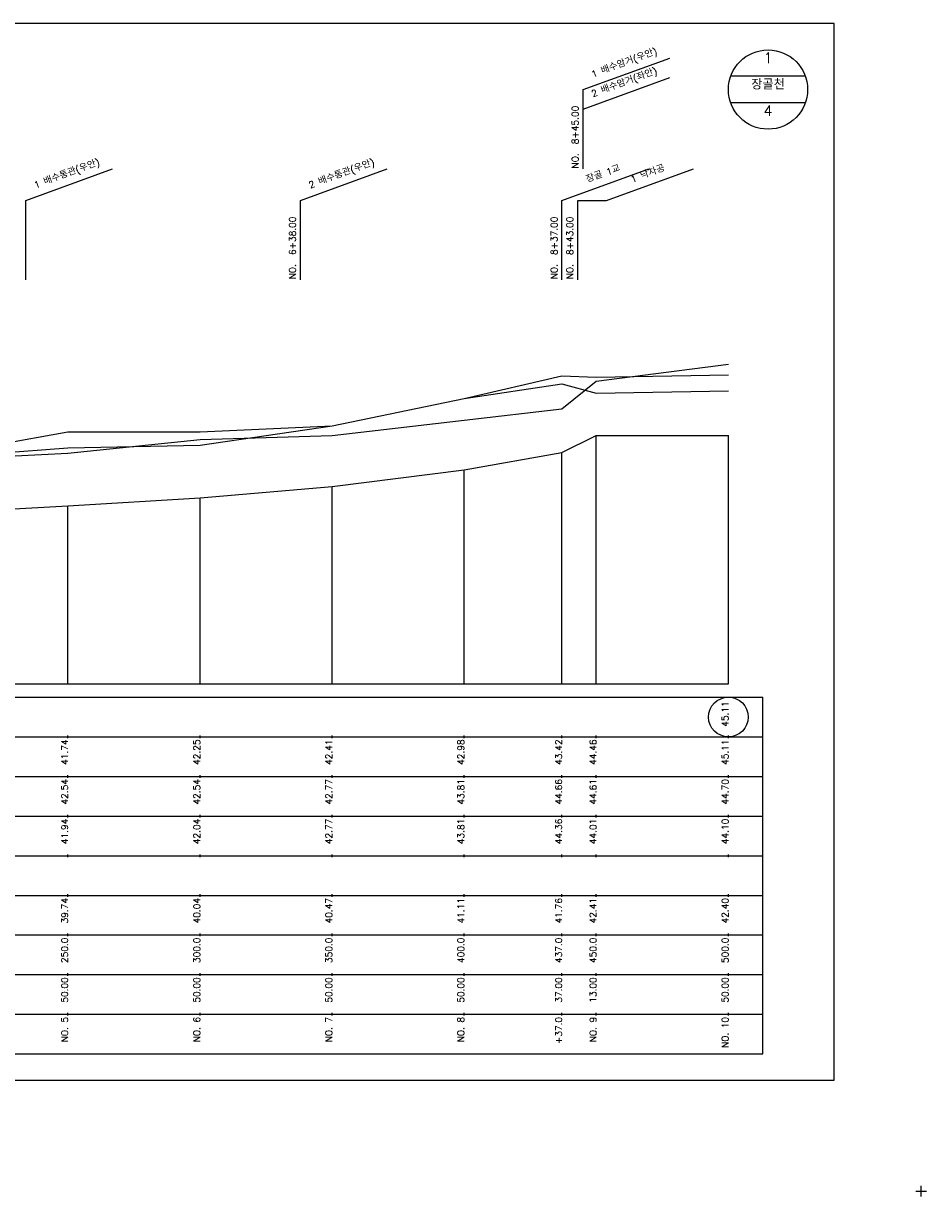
# Model space of a CAD drawing. Extents: x -1678 to -991, y -19 to 1917.
# Tile 2 of 9: x -1333 to -991, y -19 to 425. Entities that reach past the tile are written whole.
import ezdxf
from ezdxf.enums import TextEntityAlignment as Align

# ---------------------------------------------------------------- set-up
doc = ezdxf.new("R2010")
doc.units = 0
doc.header["$LTSCALE"] = 5
doc.linetypes.add('CENTER', pattern=[50.8, 31.75, -6.35, 6.35, -6.35])
doc.linetypes.add('PHANTOMX2', pattern=[127, 63.5, -12.7, 12.7, -12.7, 12.7, -12.7])
for name, color, linetype in [('6', 2, 'CONTINUOUS'), ('7', 3, 'CONTINUOUS'), ('8', 1, 'CONTINUOUS'), ('BOX', 5, 'CONTINUOUS'), ('DT1', 3, 'CONTINUOUS'), ('DT2', 6, 'CONTINUOUS'), ('LT1', 4, 'CONTINUOUS'), ('ST1', 7, 'CONTINUOUS')]:
    doc.layers.add(name, color=color, linetype=linetype)
doc.styles.add('GHS', font='ROMANS.shx', dxfattribs={"bigfont": 'GHS.shx'})

msp = doc.modelspace()

# ---------------------------------------------------------------- linework, layer by layer
at = {"layer": '6', "linetype": 'CENTER'}
msp.add_lwpolyline([(-1565.9, 244.22), (-1515.9, 249.52), (-1465.9, 252.82), (-1415.9, 255.62), (-1365.9, 260.72), (-1315.9, 264.52), (-1265.9, 265.52), (-1215.9, 272.82), (-1165.9, 283.22), (-1128.9, 288.72), (-1115.9, 285.22), (-1065.9, 286.12)], dxfattribs=at)
at = {"layer": '7', "linetype": 'PHANTOMX2'}
msp.add_lwpolyline([(-1565.9, 247.22), (-1515.9, 252.52), (-1465.9, 256.82), (-1415.9, 255.62), (-1365.9, 261.72), (-1315.9, 270.52), (-1265.9, 270.52), (-1215.9, 272.82), (-1165.9, 283.22), (-1128.9, 291.72), (-1115.9, 291.22), (-1065.9, 292.12)], dxfattribs=at)
at = {"layer": '8', "linetype": 'CONTINUOUS'}
msp.add_lwpolyline([(-1565.9, 236.22), (-1515.9, 243.22), (-1465.9, 250.02), (-1415.9, 257.12), (-1365.9, 259.92), (-1315.9, 262.52), (-1265.9, 267.62), (-1215.9, 269.22), (-1165.9, 274.92), (-1128.9, 279.32), (-1115.9, 289.72), (-1065.9, 296.22)], dxfattribs=at)
at = {"layer": 'BOX'}
msp.add_lwpolyline([(-1625.9, 25.12), (-1025.9, 25.12), (-1025.9, 425.12), (-1625.9, 425.12), (-1625.9, 25.12)], dxfattribs=at)
at = {"layer": 'DT1', "linetype": 'CONTINUOUS'}
msp.add_line((-1122.9, 358.12), (-1111.99, 358.12), dxfattribs=at)
at = {"layer": 'LT1', "linetype": 'CONTINUOUS'}
for p, q in [((-1120.9, 400.07), (-1088.01, 412.04)), ((-1120.9, 392.67), (-1088.01, 404.64)), ((-1120.9, 370.07), (-1120.9, 400.07)), ((-1331.9, 358.12), (-1299.01, 370.09)), ((-1227.9, 358.12), (-1195.01, 370.09)), ((-1128.9, 358.12), (-1096.01, 370.09)), ((-1111.99, 358.12), (-1079.1, 370.09)), ((-1331.9, 328.12), (-1331.9, 358.12)), ((-1227.9, 328.12), (-1227.9, 358.12)), ((-1128.9, 328.12), (-1128.9, 358.12)), ((-1122.9, 328.12), (-1122.9, 358.12))]:
    msp.add_line(p, q, dxfattribs=at)
at = {"layer": 'LT1'}
for p, q in [((-1115.9, 175.12), (-1115.9, 269.22)), ((-1065.9, 175.12), (-1065.9, 269.12)), ((-1128.9, 175.12), (-1128.9, 262.72)), ((-1165.9, 175.12), (-1165.9, 256.22)), ((-1215.9, 175.12), (-1215.9, 249.82)), ((-1265.9, 175.12), (-1265.9, 245.52)), ((-1315.9, 175.12), (-1315.9, 242.52)), ((-1565.9, 175.12), (-1065.9, 175.12)), ((-1315.9, 154.62), (-1315.9, 155.62)), ((-1265.9, 154.62), (-1265.9, 155.62)), ((-1215.9, 154.62), (-1215.9, 155.62)), ((-1165.9, 154.62), (-1165.9, 155.62)), ((-1128.9, 154.62), (-1128.9, 155.62)), ((-1115.9, 154.62), (-1115.9, 155.62)), ((-1065.9, 154.62), (-1065.9, 155.62)), ((-1315.9, 139.62), (-1315.9, 140.62)), ((-1265.9, 139.62), (-1265.9, 140.62)), ((-1215.9, 139.62), (-1215.9, 140.62)), ((-1165.9, 139.62), (-1165.9, 140.62)), ((-1128.9, 139.62), (-1128.9, 140.62)), ((-1115.9, 139.62), (-1115.9, 140.62)), ((-1065.9, 139.62), (-1065.9, 140.62)), ((-1315.9, 124.62), (-1315.9, 125.62)), ((-1265.9, 124.62), (-1265.9, 125.62)), ((-1215.9, 124.62), (-1215.9, 125.62)), ((-1165.9, 124.62), (-1165.9, 125.62)), ((-1128.9, 124.62), (-1128.9, 125.62)), ((-1115.9, 124.62), (-1115.9, 125.62)), ((-1065.9, 124.62), (-1065.9, 125.62)), ((-1315.9, 109.62), (-1315.9, 110.62)), ((-1265.9, 109.62), (-1265.9, 110.62)), ((-1215.9, 109.62), (-1215.9, 110.62)), ((-1165.9, 109.62), (-1165.9, 110.62)), ((-1128.9, 109.62), (-1128.9, 110.62)), ((-1115.9, 109.62), (-1115.9, 110.62)), ((-1065.9, 109.62), (-1065.9, 110.62)), ((-1315.9, 94.62), (-1315.9, 95.62)), ((-1265.9, 94.62), (-1265.9, 95.62)), ((-1215.9, 94.62), (-1215.9, 95.62)), ((-1165.9, 94.62), (-1165.9, 95.62)), ((-1128.9, 94.62), (-1128.9, 95.62)), ((-1115.9, 94.62), (-1115.9, 95.62)), ((-1065.9, 94.62), (-1065.9, 95.62)), ((-1315.9, 79.62), (-1315.9, 80.62)), ((-1265.9, 79.62), (-1265.9, 80.62)), ((-1215.9, 79.62), (-1215.9, 80.62)), ((-1165.9, 79.62), (-1165.9, 80.62)), ((-1128.9, 79.62), (-1128.9, 80.62)), ((-1115.9, 79.62), (-1115.9, 80.62)), ((-1065.9, 79.62), (-1065.9, 80.62)), ((-1315.9, 64.62), (-1315.9, 65.62)), ((-1265.9, 64.62), (-1265.9, 65.62)), ((-1215.9, 64.62), (-1215.9, 65.62)), ((-1165.9, 64.62), (-1165.9, 65.62)), ((-1128.9, 64.62), (-1128.9, 65.62)), ((-1115.9, 64.62), (-1115.9, 65.62)), ((-1065.9, 64.62), (-1065.9, 65.62)), ((-1315.9, 49.62), (-1315.9, 50.62)), ((-1265.9, 49.62), (-1265.9, 50.62)), ((-1215.9, 49.62), (-1215.9, 50.62)), ((-1165.9, 49.62), (-1165.9, 50.62)), ((-1128.9, 49.62), (-1128.9, 50.62)), ((-1115.9, 49.62), (-1115.9, 50.62)), ((-1065.9, 49.62), (-1065.9, 50.62))]:
    msp.add_line(p, q, dxfattribs=at)
msp.add_lwpolyline([(-1565.9, 218.22), (-1515.9, 226.52), (-1465.9, 234.82), (-1415.9, 237.62), (-1365.9, 239.72), (-1315.9, 242.52), (-1265.9, 245.52), (-1215.9, 249.82), (-1165.9, 256.22), (-1128.9, 262.72), (-1115.9, 269.22), (-1065.9, 269.12)], dxfattribs=at)
at = {"layer": 'ST1', "linetype": 'CONTINUOUS'}
for p, q in [((-1036.75, 405.12), (-1065.04, 405.12)), ((-1036.75, 395.12), (-1065.04, 395.12))]:
    msp.add_line(p, q, dxfattribs=at)
at = {"layer": 'ST1'}
for p, q in [((-1595.9, 170.12), (-1052.9, 170.12)), ((-1052.9, 35.12), (-1052.9, 170.12)), ((-1588.4, 155.12), (-1052.9, 155.12)), ((-1595.9, 140.12), (-1052.9, 140.12)), ((-1588.4, 125.12), (-1052.9, 125.12)), ((-1595.9, 110.12), (-1052.9, 110.12)), ((-1595.9, 95.12), (-1052.9, 95.12)), ((-1595.9, 80.12), (-1052.9, 80.12)), ((-1595.9, 65.12), (-1052.9, 65.12)), ((-1595.9, 50.12), (-1052.9, 50.12)), ((-1595.9, 35.12), (-1052.9, 35.12)), ((-994.9, -16.88), (-990.9, -16.88)), ((-992.9, -18.88), (-992.9, -14.88))]:
    msp.add_line(p, q, dxfattribs=at)
at = {"layer": 'ST1', "linetype": 'CONTINUOUS'}
for centre, radius in [((-1050.9, 400.12), 15), ((-1065.9, 162.62), 7.5)]:
    msp.add_circle(centre, radius, dxfattribs=at)

# ---------------------------------------------------------------- texts
at = {"layer": 'DT1', "linetype": 'CONTINUOUS', "style": 'GHS'}
for s, rotation, p in [('1 배수암거(우안)', 20, (-1104.9, 409.06)), ('2 배수암거(좌안)', 20, (-1104.9, 401.66)), ('1 배수통관(우안)', 20, (-1315.9, 367.11)), ('2 배수통관(우안)', 20, (-1211.9, 367.11)), ('장골 1교', 20, (-1112.9, 367.11)), ('1 낙차공', 20, (-1095.99, 367.11)), ('45.11', 90, (-1065.9, 163.74))]:
    msp.add_text(s, height=2.5, rotation=rotation, dxfattribs=at).set_placement(p, align=Align.CENTER)
for s, p in [('NO.  8+45.00 ', (-1122.65, 370.2)), ('NO.  6+38.00 ', (-1229.65, 328.25)), ('NO.  8+37.00 ', (-1130.65, 328.25)), ('NO.  8+43.00 ', (-1124.65, 328.25))]:
    msp.add_text(s, height=2.5, rotation=90, dxfattribs=at).set_placement(p)
for s, p in [('   41.74', (-1315.9, 154.12)), ('   42.25', (-1265.9, 154.12)), ('   42.41', (-1215.9, 154.12)), ('   42.98', (-1165.9, 154.12)), ('   43.42', (-1128.9, 154.12)), ('   44.46', (-1115.9, 154.12)), ('   45.11', (-1065.9, 154.12))]:
    msp.add_text(s, height=2.5, rotation=90, dxfattribs=at).set_placement(p, align=Align.RIGHT)
at = {"layer": 'DT1', "linetype": 'PHANTOMX2', "style": 'GHS'}
for s, p in [(' 42.54', (-1315.9, 139.12)), (' 42.54', (-1265.9, 139.12)), (' 42.77', (-1215.9, 139.12)), (' 43.81', (-1165.9, 139.12)), (' 44.66', (-1128.9, 139.12)), (' 44.61', (-1115.9, 139.12)), (' 44.70', (-1065.9, 139.12))]:
    msp.add_text(s, height=2.5, rotation=90, dxfattribs=at).set_placement(p, align=Align.RIGHT)
at = {"layer": 'DT1', "linetype": 'CENTER', "style": 'GHS'}
for s, p in [(' 41.94', (-1315.9, 124.12)), (' 42.04', (-1265.9, 124.12)), (' 42.77', (-1215.9, 124.12)), (' 43.81', (-1165.9, 124.12)), (' 44.36', (-1128.9, 124.12)), (' 44.01', (-1115.9, 124.12)), (' 44.10', (-1065.9, 124.12))]:
    msp.add_text(s, height=2.5, rotation=90, dxfattribs=at).set_placement(p, align=Align.RIGHT)
at = {"layer": 'DT1', "style": 'GHS'}
for s, p in [(' 39.74', (-1315.9, 94.12)), (' 40.04', (-1265.9, 94.12)), (' 40.47', (-1215.9, 94.12)), (' 41.11', (-1165.9, 94.12)), (' 41.76', (-1128.9, 94.12)), (' 42.41', (-1115.9, 94.12)), (' 42.40', (-1065.9, 94.12)), ('   250.0', (-1315.9, 79.12)), ('   300.0', (-1265.9, 79.12)), ('   350.0', (-1215.9, 79.12)), ('   400.0', (-1165.9, 79.12)), ('   437.0', (-1128.9, 79.12)), ('   450.0', (-1115.9, 79.12)), ('   500.0', (-1065.9, 79.12)), ('  50.00', (-1315.9, 64.12)), ('  50.00', (-1265.9, 64.12)), ('  50.00', (-1215.9, 64.12)), ('  50.00', (-1165.9, 64.12)), ('  37.00', (-1128.9, 64.12)), ('  13.00', (-1115.9, 64.12)), ('  50.00', (-1065.9, 64.12)), ('NO. 5', (-1315.9, 49.12)), ('NO. 6', (-1265.9, 49.12)), ('NO. 7', (-1215.9, 49.12)), ('NO. 8', (-1165.9, 49.12)), ('+37.0', (-1128.9, 49.12)), ('NO. 9', (-1115.9, 49.12)), ('NO. 10', (-1065.9, 49.12))]:
    msp.add_text(s, height=2.5, rotation=90, dxfattribs=at).set_placement(p, align=Align.RIGHT)
at = {"layer": 'DT2', "linetype": 'CONTINUOUS', "style": 'GHS'}
for s, p in [('1', (-1050.9, 410.12)), ('장골천', (-1050.9, 400.12)), ('4', (-1050.9, 390.12))]:
    msp.add_text(s, height=4, dxfattribs=at).set_placement(p, align=Align.CENTER)

doc.saveas('drawing.dxf')
